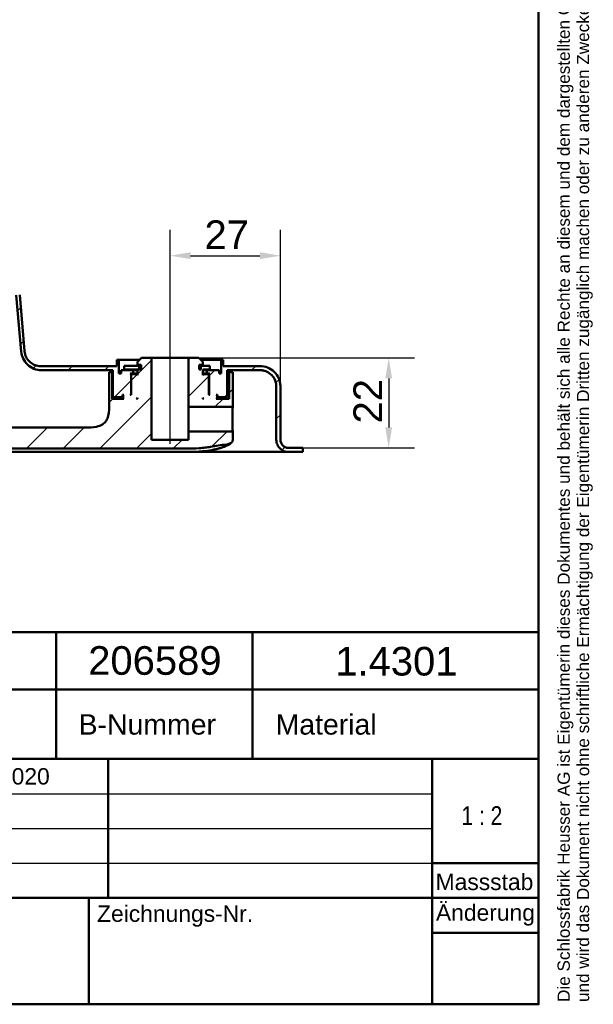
# Model space of a CAD drawing. Header units: millimetres. Extents: x 20 to 833, y 20 to 574.
# Tile 10 of 15: x 693 to 833, y 20 to 261. Entities that reach past the tile are written whole.
import ezdxf
from ezdxf.enums import TextEntityAlignment as Align

# ---------------------------------------------------------------- set-up
doc = ezdxf.new("R2010")
doc.units = ezdxf.units.MM
doc.header["$LTSCALE"] = 2
for name, color, linetype, lineweight in [('Bemaßungen(DIN)', 7, 'Continuous', 25), ('Mittellinie(DIN)', 7, 'Continuous', 25), ('Sichtbare Kanten(DIN)', 7, 'Continuous', 50), ('Skizziergeometrie(DIN)', 7, 'Continuous', 50), ('Skizzierlinie(DIN)', 7, 'Continuous', 25), ('Symbole(DIN)', 7, 'Continuous', 25)]:
    doc.layers.add(name, color=color, linetype=linetype, lineweight=lineweight)
doc.layers.add('Schraffur', color=179, linetype='Continuous', lineweight=9, true_color=0x1e1e47)
doc.styles.add('Aktuell-DIN', font='arial.ttf')
doc.styles.add('STANDARD-DIN~0', font='arial.ttf')
doc.styles.add('Textstil10', font='arial.ttf')
doc.styles.add('Textstil41', font='arial.ttf', dxfattribs={"width": 0.8})
doc.styles.add('Textstil83', font='arial.ttf', dxfattribs={"width": 0.8})
doc.dimstyles.new('CAD-LAN', dxfattribs={"dimscale": 2, "dimtxt": 3.5, "dimasz": 2.5, "dimexe": 3.175, "dimexo": 0, "dimgap": 0.8, "dimtad": 1, "dimrnd": 1e-08, "dimtxsty": 'STANDARD-DIN~0', "dimcen": 0.09, "dimdle": 10, "dimclrd": 250, "dimclre": 250, "dimclrt": 250, "dimadec": 0, "dimazin": 2, "dimtfac": 1, "dimtmove": 0, "dimatfit": 3, "dimfxl": 1, "dimtolj": 1, "dimtzin": 0, "dimlwd": 25, "dimlwe": 25, "dimarcsym": 0})

# ---------------------------------------------------------------- blocks, each defined once
blk = doc.blocks.new('Ränder Standardrahmen')
at = {"layer": 'Skizziergeometrie(DIN)', "flags": 128}
blk.add_lwpolyline([(10, 10), (10, 287), (410, 287), (410, 10), (10, 10)], dxfattribs=at)
blk = doc.blocks.new('Schriftfelder Heusser')
at = {"layer": 'Skizziergeometrie(DIN)'}
for p, q in [((101, 236.92), (291, 236.92)), ((232, 229.92), (232, 236.92)), ((256, 229.92), (256, 236.92)), ((291, 236.92), (291, 229.92)), ((101, 229.92), (291, 229.92)), ((232, 229.92), (232, 221.42)), ((256, 229.92), (256, 221.42)), ((291, 229.92), (291, 191.42)), ((101, 221.42), (291, 221.42)), ((238.35, 221.42), (238.35, 204.42)), ((278, 221.42), (278, 191.42)), ((278, 208.67), (291, 208.67)), ((101, 204.42), (291, 204.42)), ((236, 204.42), (236, 191.42)), ((278, 200.17), (291, 200.17)), ((291, 191.42), (101, 191.42))]:
    blk.add_line(p, q, dxfattribs=at)
at = {"layer": 'Skizzierlinie(DIN)'}
for p, q in [((162.35, 217.17), (278, 217.17)), ((162.35, 212.92), (278, 212.92)), ((162.35, 208.67), (278, 208.67))]:
    blk.add_line(p, q, dxfattribs=at)
at = {"layer": 'Symbole(DIN)', "color": 7, "insert": (293.33, 191.7), "char_height": 1.5, "width": 182.3003, "attachment_point": 1, "rotation": 90, "line_spacing_factor": 0.944221, "style": 'Aktuell-DIN'}
blk.add_mtext('\\fArial|b0|i0;\\H1.5000;Die Schlossfabrik Heusser AG ist Eigentümerin dieses Dokumentes und behält sich alle Rechte an diesem und dem dargestellten Gegenstand vor. Der Empfänger anerkennt diese Rechte\\Pund wird das Dokument nicht ohne schriftliche Ermächtigung der Eigentümerin Dritten zugänglich machen oder zu anderen Zwecken verwenden, zu dem es ihm übergeben worden ist.\\P ', dxfattribs=at)
at = {"layer": 'Symbole(DIN)', "color": 179, "true_color": 0x262659, "style": 'Aktuell-DIN'}
for s, insert, char_height, attachment_point in [('B-Nummer', (234.74, 225.62), 2.489, 4), ('Material', (265.02, 225.62), 2.489, 5), ('\\fArial|b0|i0;\\H2.0000;Massstab', (284.39, 206.37), 2, 5), ('\\fArial|b0|i0;Zeichnungs-Nr.', (237, 203.5), 2, 1)]:
    blk.add_mtext(s, dxfattribs=dict(at, insert=insert, char_height=char_height, attachment_point=attachment_point))
at = {"layer": 'Symbole(DIN)', "color": 179, "true_color": 0x262659, "insert": (284.51, 202.33), "char_height": 2, "width": 12.1143, "attachment_point": 5, "style": 'Aktuell-DIN'}
blk.add_mtext('\\fArial|b0|i0;Änderung', dxfattribs=at)
at = {"layer": 'Symbole(DIN)', "color": 179, "true_color": 0x262659, "style": 'Textstil10'}
blk.add_attdef('ERSTELLUNGSDATUM_001', (217.23, 218.29), '', height=2, dxfattribs=at)
at = {"layer": 'Symbole(DIN)', "color": 179, "true_color": 0x262659}
for tag, height, style, p in [('AUTOR', 2.49, 'Aktuell-DIN', (240.03, 219.26)), ('KONTROLLDATUM', 2, 'Textstil10', (217.42, 215.04)), ('KONTROLLIERT_VON', 2, 'Textstil10', (239.98, 215.05))]:
    blk.add_attdef(tag, text='', height=height, dxfattribs=dict(at, style=style)).set_placement(p, align=Align.MIDDLE_LEFT)
at = {"layer": 'Symbole(DIN)', "color": 7, "style": 'Textstil83', "width": 0.8}
blk.add_attdef('Anfänglicher_Ansichtsmaßstab_001', (281.57, 213.34), '', height=2.3, dxfattribs=at)
at = {"layer": 'Symbole(DIN)', "color": 179, "true_color": 0x262659, "style": 'Textstil10'}
blk.add_attdef('PROJEKT', text='', height=2, dxfattribs=at).set_placement((217.77, 209.72), align=Align.BOTTOM_LEFT)
at = {"layer": 'Symbole(DIN)', "color": 7, "style": 'Textstil41', "width": 0.8}
blk.add_attdef('STATUS', text='', height=5, dxfattribs=at).set_placement((284.53, 195.86), align=Align.MIDDLE_CENTER)
blk = doc.blocks.new('*D26')
at = {"layer": 'Bemaßungen(DIN)', "color": 250, "linetype": 'Continuous', "lineweight": 25, "true_color": 0x3f3f3f, "transparency": 16777216}
for p, q in [((729.86, 183.07), (729.86, 209.42)), ((756.86, 171.07), (756.86, 209.42)), ((734.86, 203.07), (751.86, 203.07))]:
    blk.add_line(p, q, dxfattribs=at)
at = {"layer": 'Bemaßungen(DIN)', "color": 250, "linetype": 'Continuous', "true_color": 0x3f3f3f, "transparency": 16777216}
for points in [[(734.86, 203.91), (734.86, 202.24), (729.86, 203.07)], [(751.86, 203.91), (751.86, 202.24), (756.86, 203.07)]]:
    blk.add_solid(points, dxfattribs=at)
at = {"layer": 'Defpoints', "color": 0, "linetype": 'Continuous', "transparency": 16777216}
for p in [(756.86, 203.07), (729.86, 183.07), (756.86, 171.07)]:
    blk.add_point(p, dxfattribs=at)
at = {"layer": 'Bemaßungen(DIN)', "color": 250, "linetype": 'Continuous', "lineweight": 25, "true_color": 0x3f3f3f, "transparency": 16777216, "insert": (738.28, 211.7), "char_height": 7, "attachment_point": 1, "style": 'STANDARD-DIN~0'}
blk.add_mtext('\\A1;27', dxfattribs=at)
blk = doc.blocks.new('*D27')
at = {"layer": 'Bemaßungen(DIN)', "color": 250, "linetype": 'Continuous', "lineweight": 25, "true_color": 0x3f3f3f, "transparency": 16777216}
for p, q in [((736.86, 178.07), (789.7, 178.07)), ((783.35, 173.07), (783.35, 161.07)), ((761.36, 156.07), (789.7, 156.07))]:
    blk.add_line(p, q, dxfattribs=at)
at = {"layer": 'Bemaßungen(DIN)', "color": 250, "linetype": 'Continuous', "true_color": 0x3f3f3f, "transparency": 16777216}
for points in [[(782.52, 173.07), (784.18, 173.07), (783.35, 178.07)], [(782.52, 161.07), (784.18, 161.07), (783.35, 156.07)]]:
    blk.add_solid(points, dxfattribs=at)
at = {"layer": 'Defpoints', "color": 0, "linetype": 'Continuous', "transparency": 16777216}
for p in [(736.86, 178.07), (761.36, 156.07), (783.35, 156.07)]:
    blk.add_point(p, dxfattribs=at)
at = {"layer": 'Bemaßungen(DIN)', "color": 250, "linetype": 'Continuous', "lineweight": 25, "true_color": 0x3f3f3f, "transparency": 16777216, "insert": (774.72, 162.04), "char_height": 7, "attachment_point": 1, "rotation": 90, "style": 'STANDARD-DIN~0'}
blk.add_mtext('\\A1;22', dxfattribs=at)

msp = doc.modelspace()

# ---------------------------------------------------------------- hatches: boundary and pattern name
at = {"layer": 'Schraffur'}
h = msp.add_hatch(dxfattribs=at)
h.set_pattern_fill('ANSI31', color=256, scale=50.8, style=0)
h.set_pattern_definition([(45, (0, 0), (-4.49013, 4.49013), [])])
edge = h.paths.add_edge_path()
edge.add_spline(control_points=[(751.855, 175.073), (752.134, 175.073), (752.41, 175.045), (752.947, 174.932), (753.204, 174.85), (753.934, 174.532), (754.37, 174.228), (755.09, 173.481), (755.372, 173.048), (755.758, 172.096), (755.855, 171.589), (755.855, 171.073)], knot_values=[-0.6314442, -0.6314442, -0.6314442, -0.6314442, -0.5478443, -0.5478443, -0.4667749, -0.4667749, -0.3085769, -0.3085769, -0.1547676, -0.1547676, 0, 0, 0, 0], degree=3, periodic=0)
edge.add_line((755.855, 171.073), (755.855, 158.073))
edge.add_spline(control_points=[(755.855, 158.073), (755.855, 157.865), (755.877, 157.657), (755.961, 157.255), (756.023, 157.062), (756.261, 156.514), (756.489, 156.187), (757.049, 155.647), (757.374, 155.436), (758.088, 155.147), (758.468, 155.073), (758.855, 155.073)], knot_values=[-0.4735831, -0.4735831, -0.4735831, -0.4735831, -0.4108832, -0.4108832, -0.3500812, -0.3500812, -0.2314327, -0.2314327, -0.1160757, -0.1160757, -0.0000071, -0.0000071, -0.0000071, -0.0000071], degree=3, periodic=0)
edge.add_line((758.855, 155.073), (762.355, 155.073))
edge.add_line((762.355, 155.073), (762.355, 156.043))
edge.add_line((762.355, 156.043), (761.355, 156.043))
edge.add_line((761.355, 156.043), (761.355, 156.073))
edge.add_line((761.355, 156.073), (758.855, 156.073))
edge.add_spline(control_points=[(758.855, 156.073), (758.716, 156.073), (758.578, 156.088), (758.31, 156.144), (758.181, 156.185), (757.816, 156.344), (757.598, 156.496), (757.238, 156.869), (757.097, 157.086), (756.904, 157.562), (756.855, 157.815), (756.855, 158.073)], knot_values=[-0.3157143, -0.3157143, -0.3157143, -0.3157143, -0.2739221, -0.2739221, -0.2333875, -0.2333875, -0.1542884, -0.1542884, -0.0773838, -0.0773838, 0, 0, 0, 0], degree=3, periodic=0)
edge.add_line((756.855, 158.073), (756.855, 171.073))
edge.add_spline(control_points=[(756.855, 171.073), (756.855, 171.421), (756.82, 171.767), (756.679, 172.438), (756.576, 172.759), (756.179, 173.671), (755.799, 174.217), (754.865, 175.117), (754.324, 175.47), (753.134, 175.951), (752.5, 176.073), (751.855, 176.073)], knot_values=[-0.7893052, -0.7893052, -0.7893052, -0.7893052, -0.6848053, -0.6848053, -0.5834686, -0.5834686, -0.3857211, -0.3857211, -0.1934595, -0.1934595, 0, 0, 0, 0], degree=3, periodic=0)
edge.add_line((751.855, 176.073), (742.855, 176.073))
edge.add_line((742.855, 176.073), (742.855, 177.573))
edge.add_line((742.855, 177.573), (742.355, 177.573))
edge.add_line((742.355, 177.573), (742.355, 174.273))
edge.add_line((742.355, 174.273), (741.855, 174.273))
edge.add_line((741.855, 174.273), (741.855, 175.073))
edge.add_line((741.855, 175.073), (738.855, 175.073))
edge.add_line((738.855, 175.073), (738.855, 174.273))
edge.add_line((738.855, 174.273), (739.605, 174.273))
edge.add_line((739.605, 174.273), (739.405, 174.073))
edge.add_line((739.405, 174.073), (739.405, 169.273))
edge.add_line((739.405, 169.273), (739.605, 169.073))
edge.add_line((739.605, 169.073), (739.355, 169.073))
edge.add_line((739.355, 169.073), (739.355, 173.873))
edge.add_line((739.355, 173.873), (739.155, 174.073))
edge.add_line((739.155, 174.073), (738.055, 174.073))
edge.add_line((738.055, 174.073), (737.855, 173.873))
edge.add_line((737.855, 173.873), (737.855, 175.273))
edge.add_line((737.855, 175.273), (739.605, 175.273))
edge.add_line((739.605, 175.273), (739.605, 176.173))
edge.add_line((739.605, 176.173), (737.405, 176.173))
edge.add_line((737.405, 176.173), (737.405, 175.273))
edge.add_line((737.405, 175.273), (736.955, 175.273))
edge.add_line((736.955, 175.273), (736.955, 176.373))
edge.add_line((736.955, 176.373), (737.855, 176.373))
edge.add_line((737.855, 176.373), (737.855, 177.073))
edge.add_line((737.855, 177.073), (736.855, 178.073))
edge.add_line((736.855, 178.073), (734.405, 178.073))
edge.add_line((734.405, 178.073), (734.405, 166.073))
edge.add_line((734.405, 166.073), (744.979, 166.073))
edge.add_spline(control_points=[(744.979, 166.073), (744.993, 166.073), (745.007, 166.075), (745.033, 166.08), (745.046, 166.084), (745.083, 166.1), (745.105, 166.115), (745.141, 166.153), (745.155, 166.174), (745.174, 166.222), (745.179, 166.247), (745.179, 166.273)], knot_values=[-0.0315719, -0.0315719, -0.0315719, -0.0315719, -0.0273918, -0.0273918, -0.0233382, -0.0233382, -0.0154284, -0.0154284, -0.0077381, -0.0077381, 0, 0, 0, 0], degree=3, periodic=0)
edge.add_line((745.179, 166.273), (745.179, 174.574))
edge.add_line((745.179, 174.574), (744.295, 174.574))
edge.add_line((744.295, 174.574), (744.295, 168.073))
edge.add_line((744.295, 168.073), (741.155, 168.073))
edge.add_line((741.155, 168.073), (741.355, 168.273))
edge.add_line((741.355, 168.273), (741.355, 168.873))
edge.add_line((741.355, 168.873), (741.155, 169.073))
edge.add_line((741.155, 169.073), (741.455, 169.073))
edge.add_line((741.455, 169.073), (741.455, 168.573))
edge.add_line((741.455, 168.573), (741.555, 168.473))
edge.add_line((741.555, 168.473), (743.655, 168.473))
edge.add_line((743.655, 168.473), (743.855, 168.673))
edge.add_line((743.855, 168.673), (743.855, 175.073))
edge.add_line((743.855, 175.073), (751.855, 175.073))
h.paths.add_polyline_path([(737.855, 168.273), (738.055, 168.073), (737.855, 168.073)], flags=0)
edge = h.paths.add_edge_path()
edge.add_spline(control_points=[(565.855, 193.073), (565.855, 193.352), (565.884, 193.628), (565.996, 194.165), (566.079, 194.422), (566.396, 195.152), (566.701, 195.588), (567.447, 196.308), (567.881, 196.59), (568.832, 196.976), (569.339, 197.073), (569.855, 197.073)], knot_values=[-0.6314442, -0.6314442, -0.6314442, -0.6314442, -0.5478443, -0.5478443, -0.4667749, -0.4667749, -0.3085769, -0.3085769, -0.1547676, -0.1547676, 0, 0, 0, 0], degree=3, periodic=0)
edge.add_line((569.855, 197.073), (688.258, 197.073))
edge.add_spline(control_points=[(688.258, 197.073), (688.745, 197.073), (689.226, 196.986), (690.121, 196.645), (690.527, 196.401), (691.27, 195.755), (691.589, 195.347), (692.056, 194.431), (692.198, 193.935), (692.243, 193.422)], knot_values=[-0.5965767, -0.5965767, -0.5965767, -0.5965767, -0.4502726, -0.4502726, -0.3087981, -0.3087981, -0.1544759, -0.1544759, 0, 0, 0, 0], degree=3, periodic=0)
edge.add_line((692.243, 193.422), (693.449, 179.638))
edge.add_spline(control_points=[(693.449, 179.638), (693.502, 179.03), (693.663, 178.442), (694.185, 177.365), (694.534, 176.885), (695.418, 176.031), (695.962, 175.677), (697.153, 175.195), (697.786, 175.073), (698.429, 175.073)], knot_values=[-0.7457209, -0.7457209, -0.7457209, -0.7457209, -0.5628408, -0.5628408, -0.3859976, -0.3859976, -0.1930948, -0.1930948, 0, 0, 0, 0], degree=3, periodic=0)
edge.add_line((698.429, 175.073), (715.855, 175.073))
edge.add_line((715.855, 175.073), (715.855, 168.673))
edge.add_line((715.855, 168.673), (716.055, 168.473))
edge.add_line((716.055, 168.473), (718.155, 168.473))
edge.add_line((718.155, 168.473), (718.255, 168.573))
edge.add_line((718.255, 168.573), (718.255, 169.073))
edge.add_line((718.255, 169.073), (718.555, 169.073))
edge.add_line((718.555, 169.073), (718.355, 168.873))
edge.add_line((718.355, 168.873), (718.355, 168.273))
edge.add_line((718.355, 168.273), (718.555, 168.073))
edge.add_line((718.555, 168.073), (715.694, 168.073))
edge.add_line((715.694, 168.073), (715.694, 174.574))
edge.add_line((715.694, 174.574), (714.992, 174.574))
edge.add_line((714.992, 174.574), (714.992, 167.062))
edge.add_spline(control_points=[(714.992, 167.062), (714.992, 165.935), (714.992, 164.852), (714.628, 163.47), (714.459, 163.055), (713.973, 162.336), (713.681, 162.049), (712.891, 161.531), (712.394, 161.356), (710.999, 161.062), (710.016, 161.062), (708.992, 161.062)], knot_values=[-1.1173827, -1.1173827, -1.1173827, -1.1173827, -0.7826773, -0.7826773, -0.6296804, -0.6296804, -0.4865248, -0.4865248, -0.3073079, -0.3073079, 0, 0, 0, 0], degree=3, periodic=0)
edge.add_line((708.992, 161.062), (603.141, 161.062))
edge.add_spline(control_points=[(603.141, 161.062), (597.128, 161.062), (592.131, 161.062), (585.808, 161.844), (583.97, 162.287), (580.72, 163.684), (579.703, 164.613), (578.832, 165.51)], knot_values=[-1.2266395, -1.2266395, -1.2266395, -1.2266395, -0.691815, -0.691815, -0.3753769, -0.3753769, 0, 0, 0, 0], degree=3, periodic=0)
edge.add_spline(control_points=[(578.832, 165.51), (577.308, 167.081), (575.948, 168.857), (573.864, 170.816), (573.093, 171.467), (571.939, 172.062), (571.56, 172.213), (570.862, 172.326), (570.63, 172.301), (570.184, 172.204), (569.983, 172.081), (569.811, 171.975)], knot_values=[-0.5002157, -0.5002157, -0.5002157, -0.5002157, -0.239433, -0.239433, -0.1386584, -0.1386584, -0.0961606, -0.0961606, -0.0604717, -0.0604717, 0, 0, 0, 0], degree=3, periodic=0)
edge.add_line((569.811, 171.975), (568.944, 171.445))
edge.add_spline(control_points=[(568.944, 171.445), (568.793, 171.353), (568.639, 171.259), (568.474, 171.09), (568.429, 171.031), (568.367, 170.902), (568.35, 170.837), (568.343, 170.681), (568.36, 170.595), (568.433, 170.37), (568.514, 170.229), (568.593, 170.09)], knot_values=[-0.173679, -0.173679, -0.173679, -0.173679, -0.1215687, -0.1215687, -0.0978776, -0.0978776, -0.0757948, -0.0757948, -0.0479673, -0.0479673, -0.0000083, -0.0000083, -0.0000083, -0.0000083], degree=3, periodic=0)
edge.add_spline(control_points=[(568.593, 170.09), (569.454, 168.592), (570.389, 167.143), (572.407, 164.355), (573.482, 163.024), (574.629, 161.75)], knot_values=[-1.0323292, -1.0323292, -1.0323292, -1.0323292, -0.5141271, -0.5141271, 0, 0, 0, 0], degree=3, periodic=0)
edge.add_spline(control_points=[(574.629, 161.75), (575.549, 160.728), (576.637, 159.605), (579.964, 157.748), (581.904, 157.11), (588.913, 155.889), (594.767, 155.889), (603.141, 155.889)], knot_values=[-5.3413361, -5.3413361, -5.3413361, -5.3413361, -3.87583, -3.87583, -2.5120678, -2.5120678, 0, 0, 0, 0], degree=3, periodic=0)
edge.add_line((603.141, 155.889), (729.994, 155.889))
edge.add_spline(control_points=[(729.994, 155.889), (731.174, 155.889), (732.354, 155.887), (734.62, 155.906), (735.865, 155.93), (736.997, 156.003)], knot_values=[-0.7098031, -0.7098031, -0.7098031, -0.7098031, -0.3402859, -0.3402859, 0, 0, 0, 0], degree=3, periodic=0)
edge.add_spline(control_points=[(736.997, 156.003), (737.485, 156.034), (737.977, 156.076), (738.902, 156.181), (739.343, 156.242), (739.779, 156.317)], knot_values=[-0.2798728, -0.2798728, -0.2798728, -0.2798728, -0.1329255, -0.1329255, -0.0006485, -0.0006485, -0.0006485, -0.0006485], degree=3, periodic=0)
edge.add_spline(control_points=[(739.779, 156.317), (740.374, 156.42), (741.004, 156.557), (742.284, 156.762), (742.919, 156.828), (743.556, 156.808)], knot_values=[-0.3871808, -0.3871808, -0.3871808, -0.3871808, -0.1911567, -0.1911567, -0.0000253, -0.0000253, -0.0000253, -0.0000253], degree=3, periodic=0)
edge.add_spline(control_points=[(743.556, 156.808), (743.615, 156.806), (743.661, 156.804), (743.756, 156.823), (743.797, 156.841), (743.85, 156.865)], knot_values=[-0.0353068, -0.0353068, -0.0353068, -0.0353068, -0.0174814, -0.0174814, 0, 0, 0, 0], degree=3, periodic=0)
edge.add_line((743.85, 156.865), (744.419, 157.122))
edge.add_spline(control_points=[(744.419, 157.122), (744.556, 157.184), (744.692, 157.245), (744.887, 157.372), (744.955, 157.43), (745.068, 157.572), (745.107, 157.653), (745.179, 157.909), (745.179, 158.1), (745.179, 158.298)], knot_values=[-0.1648838, -0.1648838, -0.1648838, -0.1648838, -0.1216166, -0.1216166, -0.0914552, -0.0914552, -0.0593217, -0.0593217, -0.0000025, -0.0000025, -0.0000025, -0.0000025], degree=3, periodic=0)
edge.add_line((745.179, 158.298), (745.179, 159.874))
edge.add_spline(control_points=[(745.179, 159.874), (745.179, 159.887), (745.177, 159.901), (745.172, 159.928), (745.168, 159.941), (745.152, 159.977), (745.137, 159.999), (745.099, 160.035), (745.078, 160.049), (745.03, 160.069), (745.005, 160.074), (744.979, 160.073)], knot_values=[-0.0315719, -0.0315719, -0.0315719, -0.0315719, -0.0273922, -0.0273922, -0.0233389, -0.0233389, -0.0154291, -0.0154291, -0.0077385, -0.0077385, 0, 0, 0, 0], degree=3, periodic=0)
edge.add_line((744.979, 160.073), (734.405, 160.073))
edge.add_line((734.405, 160.073), (734.405, 158.073))
edge.add_line((734.405, 158.073), (725.305, 158.073))
edge.add_line((725.305, 158.073), (725.305, 178.073))
edge.add_line((725.305, 178.073), (722.855, 178.073))
edge.add_line((722.855, 178.073), (721.855, 177.073))
edge.add_line((721.855, 177.073), (721.855, 176.373))
edge.add_line((721.855, 176.373), (722.755, 176.373))
edge.add_line((722.755, 176.373), (722.755, 175.273))
edge.add_line((722.755, 175.273), (721.855, 175.273))
edge.add_line((721.855, 175.273), (721.855, 173.873))
edge.add_line((721.855, 173.873), (721.655, 174.073))
edge.add_line((721.655, 174.073), (720.555, 174.073))
edge.add_line((720.555, 174.073), (720.355, 173.873))
edge.add_line((720.355, 173.873), (720.355, 169.073))
edge.add_line((720.355, 169.073), (720.105, 169.073))
edge.add_line((720.105, 169.073), (720.305, 169.273))
edge.add_line((720.305, 169.273), (720.305, 174.073))
edge.add_line((720.305, 174.073), (720.105, 174.273))
edge.add_line((720.105, 174.273), (720.855, 174.273))
edge.add_line((720.855, 174.273), (720.855, 175.073))
edge.add_line((720.855, 175.073), (717.855, 175.073))
edge.add_line((717.855, 175.073), (717.855, 174.273))
edge.add_line((717.855, 174.273), (717.355, 174.273))
edge.add_line((717.355, 174.273), (717.355, 177.573))
edge.add_line((717.355, 177.573), (716.855, 177.573))
edge.add_line((716.855, 177.573), (716.855, 176.073))
edge.add_line((716.855, 176.073), (698.226, 176.073))
edge.add_spline(control_points=[(698.226, 176.073), (697.737, 176.073), (697.255, 176.161), (696.358, 176.504), (695.95, 176.75), (695.208, 177.398), (694.889, 177.807), (694.425, 178.723), (694.284, 179.22), (694.24, 179.733)], knot_values=[-0.5973968, -0.5973968, -0.5973968, -0.5973968, -0.4506663, -0.4506663, -0.3087924, -0.3087924, -0.1544816, -0.1544816, 0, 0, 0, 0], degree=3, periodic=0)
edge.add_line((694.24, 179.733), (693.064, 193.499))
edge.add_spline(control_points=[(693.064, 193.499), (693.012, 194.108), (692.851, 194.699), (692.329, 195.78), (691.979, 196.261), (691.093, 197.116), (690.55, 197.47), (689.359, 197.951), (688.726, 198.073), (688.082, 198.073)], knot_values=[-0.7467461, -0.7467461, -0.7467461, -0.7467461, -0.5633329, -0.5633329, -0.3859905, -0.3859905, -0.193102, -0.193102, 0, 0, 0, 0], degree=3, periodic=0)
edge.add_line((688.082, 198.073), (569.855, 198.073))
edge.add_spline(control_points=[(569.855, 198.073), (569.507, 198.073), (569.161, 198.038), (568.491, 197.897), (568.169, 197.794), (567.257, 197.397), (566.712, 197.017), (565.812, 196.083), (565.459, 195.542), (564.977, 194.352), (564.855, 193.718), (564.855, 193.073)], knot_values=[-0.7893052, -0.7893052, -0.7893052, -0.7893052, -0.6848053, -0.6848053, -0.5834686, -0.5834686, -0.3857211, -0.3857211, -0.1934595, -0.1934595, 0, 0, 0, 0], degree=3, periodic=0)
edge.add_line((564.855, 193.073), (564.855, 158.073))
edge.add_spline(control_points=[(564.855, 158.073), (564.855, 157.934), (564.841, 157.796), (564.785, 157.528), (564.744, 157.399), (564.585, 157.034), (564.433, 156.816), (564.059, 156.456), (563.843, 156.315), (563.367, 156.122), (563.113, 156.073), (562.855, 156.073)], knot_values=[-0.3157221, -0.3157221, -0.3157221, -0.3157221, -0.2739221, -0.2739221, -0.2333875, -0.2333875, -0.1542884, -0.1542884, -0.0773838, -0.0773838, -0.000002, -0.000002, -0.000002, -0.000002], degree=3, periodic=0)
edge.add_line((562.855, 156.073), (548.355, 156.073))
edge.add_line((548.355, 156.073), (548.355, 155.073))
edge.add_line((548.355, 155.073), (562.855, 155.073))
edge.add_spline(control_points=[(562.855, 155.073), (563.064, 155.073), (563.272, 155.095), (563.674, 155.179), (563.867, 155.241), (564.414, 155.479), (564.741, 155.707), (565.281, 156.268), (565.493, 156.592), (565.782, 157.306), (565.855, 157.686), (565.855, 158.073)], knot_values=[-0.4735814, -0.4735814, -0.4735814, -0.4735814, -0.4108832, -0.4108832, -0.3500812, -0.3500812, -0.2314327, -0.2314327, -0.1160757, -0.1160757, 0, 0, 0, 0], degree=3, periodic=0)
edge.add_line((565.855, 158.073), (565.855, 193.073))
h.paths.add_polyline_path([(721.655, 168.073), (721.855, 168.273), (721.855, 168.073)], flags=0)

# ---------------------------------------------------------------- linework, layer by layer
at = {"layer": 'Mittellinie(DIN)', "linetype": 'Continuous'}
msp.add_line((729.855, 157.073), (729.855, 183.073), dxfattribs=at)
at = {"layer": 'Sichtbare Kanten(DIN)'}
for p, q in [((692.243, 193.422), (693.449, 179.638)), ((694.24, 179.733), (693.064, 193.499)), ((716.855, 176.073), (698.226, 176.073)), ((717.355, 177.573), (716.855, 177.573)), ((716.855, 177.573), (716.855, 176.073)), ((716.855, 177.573), (716.855, 176.073)), ((717.355, 174.273), (717.355, 177.573)), ((717.355, 177.573), (722.355, 177.573)), ((722.33, 176.173), (718.63, 176.173)), ((718.63, 175.273), (718.63, 176.173)), ((722.855, 178.073), (721.855, 177.073)), ((722.855, 178.073), (721.855, 177.073)), ((721.855, 177.073), (721.855, 176.373)), ((721.855, 177.073), (721.855, 176.373)), ((721.855, 176.373), (722.755, 176.373)), ((722.755, 176.173), (722.33, 176.173)), ((722.33, 175.273), (722.33, 176.173)), ((722.755, 176.373), (722.755, 175.273)), ((722.755, 175.273), (722.755, 176.373)), ((725.305, 178.073), (722.855, 178.073)), ((725.305, 158.073), (725.305, 178.073)), ((725.305, 178.073), (734.405, 178.073)), ((736.855, 178.073), (734.405, 178.073)), ((734.405, 178.073), (734.405, 166.073)), ((737.855, 177.073), (736.855, 178.073)), ((736.855, 178.073), (737.855, 177.073)), ((736.955, 175.273), (736.955, 176.373)), ((736.955, 176.373), (737.855, 176.373)), ((736.955, 175.273), (736.955, 176.373)), ((737.405, 176.173), (736.955, 176.173)), ((737.355, 177.573), (742.355, 177.573)), ((739.605, 176.173), (737.405, 176.173)), ((737.405, 176.173), (737.405, 175.273)), ((737.855, 176.373), (737.855, 177.073)), ((737.855, 177.073), (737.855, 176.373)), ((739.605, 175.273), (739.605, 176.173)), ((739.605, 175.273), (739.605, 176.173)), ((742.855, 177.573), (742.355, 177.573)), ((742.355, 177.573), (742.355, 174.273)), ((742.855, 176.073), (742.855, 177.573)), ((742.855, 177.573), (742.855, 176.073)), ((751.855, 176.073), (742.855, 176.073)), ((698.429, 175.073), (715.855, 175.073)), ((715.694, 174.574), (714.992, 174.574)), ((714.992, 174.574), (714.992, 167.062)), ((715.694, 168.073), (715.694, 174.574)), ((715.855, 174.574), (715.694, 174.574)), ((715.855, 175.073), (715.855, 168.673)), ((715.855, 175.073), (715.855, 168.673)), ((717.855, 174.273), (717.355, 174.273)), ((720.855, 175.073), (717.855, 175.073)), ((717.855, 175.073), (717.855, 174.273)), ((717.855, 174.273), (717.855, 175.073)), ((718.63, 175.273), (721.855, 175.273)), ((720.305, 174.073), (720.105, 174.273)), ((720.105, 174.273), (720.855, 174.273)), ((720.305, 169.273), (720.305, 174.073)), ((720.305, 174.073), (720.555, 174.073)), ((720.555, 174.073), (720.355, 173.873)), ((720.555, 174.073), (720.355, 173.873)), ((720.355, 173.873), (720.355, 169.073)), ((720.355, 173.873), (720.355, 169.073)), ((721.655, 174.073), (720.555, 174.073)), ((720.855, 174.273), (720.855, 175.073)), ((720.855, 175.073), (721.855, 175.073)), ((721.855, 174.273), (720.855, 174.273)), ((721.855, 173.873), (721.655, 174.073)), ((721.855, 174.073), (721.655, 174.073)), ((722.755, 175.273), (721.855, 175.273)), ((721.855, 175.273), (721.855, 173.873)), ((721.855, 175.273), (721.855, 173.873)), ((737.405, 175.273), (736.955, 175.273)), ((737.855, 173.873), (737.855, 175.273)), ((737.855, 175.273), (739.605, 175.273)), ((737.855, 175.273), (737.855, 173.873)), ((737.855, 175.073), (738.855, 175.073)), ((738.855, 174.273), (737.855, 174.273)), ((738.055, 174.073), (737.855, 173.873)), ((738.055, 174.073), (737.855, 174.073)), ((739.155, 174.073), (738.055, 174.073)), ((741.855, 175.073), (738.855, 175.073)), ((738.855, 175.073), (738.855, 174.273)), ((738.855, 174.273), (739.605, 174.273)), ((739.355, 173.873), (739.155, 174.073)), ((739.155, 174.073), (739.405, 174.073)), ((739.155, 174.073), (739.355, 173.873)), ((739.355, 169.073), (739.355, 173.873)), ((739.355, 173.873), (739.355, 169.073)), ((739.605, 174.273), (739.405, 174.073)), ((739.405, 174.073), (739.405, 169.273)), ((741.855, 174.273), (741.855, 175.073)), ((741.855, 174.273), (741.855, 175.073)), ((742.355, 174.273), (741.855, 174.273)), ((743.855, 168.673), (743.855, 175.073)), ((743.855, 175.073), (751.855, 175.073)), ((743.855, 175.073), (743.855, 168.673)), ((744.295, 174.574), (743.855, 174.574)), ((745.179, 174.574), (744.295, 174.574)), ((744.295, 174.574), (744.295, 168.073)), ((745.179, 166.273), (745.179, 174.574)), ((755.855, 171.073), (755.855, 158.073)), ((756.855, 158.073), (756.855, 171.073)), ((756.855, 171.073), (756.855, 171.073)), ((756.855, 158.073), (756.855, 171.073)), ((715.855, 168.673), (716.055, 168.473)), ((716.055, 168.473), (715.855, 168.673)), ((718.155, 168.473), (718.255, 168.573)), ((718.255, 168.573), (718.255, 169.073)), ((718.255, 169.073), (718.555, 169.073)), ((718.355, 168.573), (718.255, 168.573)), ((718.555, 169.073), (718.355, 168.873)), ((718.555, 169.073), (718.355, 168.873)), ((718.355, 168.873), (718.355, 168.273)), ((718.355, 168.873), (718.355, 168.273)), ((720.105, 169.073), (720.305, 169.273)), ((720.355, 169.073), (720.105, 169.073)), ((720.355, 169.273), (720.305, 169.273)), ((739.405, 169.273), (739.355, 169.273)), ((739.605, 169.073), (739.355, 169.073)), ((739.405, 169.273), (739.605, 169.073)), ((741.355, 168.873), (741.155, 169.073)), ((741.155, 169.073), (741.455, 169.073)), ((741.155, 169.073), (741.355, 168.873)), ((741.355, 168.273), (741.355, 168.873)), ((741.355, 168.873), (741.355, 168.273)), ((741.455, 168.573), (741.355, 168.573)), ((741.455, 169.073), (741.455, 168.573)), ((741.455, 168.573), (741.555, 168.473)), ((743.655, 168.473), (743.855, 168.673)), ((743.655, 168.473), (743.855, 168.673)), ((718.555, 168.073), (715.694, 168.073)), ((716.055, 168.473), (718.155, 168.473)), ((718.155, 168.473), (718.355, 168.473)), ((718.355, 168.273), (718.555, 168.073)), ((718.555, 168.073), (718.355, 168.273)), ((721.655, 168.073), (721.855, 168.273)), ((721.855, 168.073), (721.655, 168.073)), ((721.855, 168.273), (721.855, 168.073)), ((721.855, 168.273), (721.855, 168.073)), ((737.855, 168.273), (738.055, 168.073)), ((737.855, 168.073), (737.855, 168.273)), ((737.855, 168.273), (737.855, 168.073)), ((738.055, 168.073), (737.855, 168.073)), ((741.155, 168.073), (741.355, 168.273)), ((741.155, 168.073), (741.355, 168.273)), ((744.295, 168.073), (741.155, 168.073)), ((741.355, 168.473), (741.555, 168.473)), ((741.555, 168.473), (743.655, 168.473)), ((734.405, 166.073), (744.979, 166.073)), ((734.405, 163.073), (734.405, 166.073)), ((734.405, 160.073), (734.405, 163.073)), ((708.992, 161.062), (603.141, 161.062)), ((744.979, 160.073), (734.405, 160.073)), ((734.405, 160.073), (734.405, 158.073)), ((745.179, 158.298), (745.179, 159.874)), ((734.405, 158.073), (725.305, 158.073)), ((743.85, 156.865), (744.419, 157.122)), ((588.394, 155.073), (733.317, 155.073)), ((603.141, 155.889), (729.994, 155.889)), ((761.355, 156.073), (758.855, 156.073)), ((758.855, 155.073), (762.355, 155.073)), ((761.355, 156.043), (761.355, 156.073)), ((761.355, 156.043), (761.355, 156.073)), ((762.355, 156.043), (761.355, 156.043)), ((762.355, 155.073), (762.355, 156.043)), ((762.355, 155.073), (762.355, 156.043))]:
    msp.add_line(p, q, dxfattribs=at)
for points, degree, knots in [([(693.449, 179.638), (693.502, 179.03), (693.663, 178.442), (694.185, 177.365), (694.534, 176.885), (695.418, 176.031), (695.962, 175.677), (697.153, 175.195), (697.786, 175.073), (698.429, 175.073)], 3, [-0.74572093, -0.74572093, -0.74572093, -0.74572093, -0.56284077, -0.56284077, -0.38599757, -0.38599757, -0.19309485, -0.19309485, 0, 0, 0, 0]), ([(698.226, 176.073), (697.737, 176.073), (697.255, 176.161), (696.358, 176.504), (695.95, 176.75), (695.208, 177.398), (694.889, 177.807), (694.425, 178.723), (694.284, 179.22), (694.24, 179.733)], 3, [-0.59739683, -0.59739683, -0.59739683, -0.59739683, -0.45066634, -0.45066634, -0.30879238, -0.30879238, -0.15448162, -0.15448162, 0, 0, 0, 0]), ([(756.855, 171.073), (756.855, 171.421), (756.82, 171.767), (756.679, 172.438), (756.576, 172.759), (756.179, 173.671), (755.799, 174.217), (754.865, 175.117), (754.324, 175.47), (753.134, 175.951), (752.5, 176.073), (751.855, 176.073)], 3, [-0.78930523, -0.78930523, -0.78930523, -0.78930523, -0.68480532, -0.68480532, -0.58346864, -0.58346864, -0.38572109, -0.38572109, -0.19345948, -0.19345948, 0, 0, 0, 0]), ([(751.855, 175.073), (752.134, 175.073), (752.41, 175.045), (752.947, 174.932), (753.204, 174.85), (753.934, 174.532), (754.37, 174.228), (755.09, 173.481), (755.372, 173.048), (755.758, 172.096), (755.855, 171.589), (755.855, 171.073)], 3, [-0.63144419, -0.63144419, -0.63144419, -0.63144419, -0.54784426, -0.54784426, -0.46677491, -0.46677491, -0.30857687, -0.30857687, -0.15476758, -0.15476758, 0, 0, 0, 0]), ([(714.992, 167.062), (714.992, 165.935), (714.992, 164.852), (714.628, 163.47), (714.459, 163.055), (713.973, 162.336), (713.681, 162.049), (712.891, 161.531), (712.394, 161.356), (710.999, 161.062), (710.016, 161.062), (708.992, 161.062)], 3, [-1.1173827, -1.1173827, -1.1173827, -1.1173827, -0.7826773, -0.7826773, -0.6296804, -0.6296804, -0.4865248, -0.4865248, -0.3073079, -0.3073079, 0, 0, 0, 0]), ([(744.979, 166.073), (744.993, 166.073), (745.007, 166.075), (745.033, 166.08), (745.046, 166.084), (745.083, 166.1), (745.105, 166.115), (745.141, 166.153), (745.155, 166.174), (745.174, 166.222), (745.179, 166.247), (745.179, 166.273)], 3, [-0.031571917, -0.031571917, -0.031571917, -0.031571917, -0.027391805, -0.027391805, -0.023338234, -0.023338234, -0.015428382, -0.015428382, -0.007738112, -0.007738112, 0, 0, 0, 0]), ([(745.179, 166.273), (745.179, 166.273), (745.179, 166.273), (745.178, 166.233), (745.175, 166.048), (745.171, 165.751), (745.167, 165.35), (745.162, 164.863), (745.157, 164.122), (745.155, 163.491), (745.155, 163.073)], 3, [0, 0, 0, 0, 0.00001441, 0.06149449, 0.12297456, 0.18445463, 0.24593471, 0.30741478, 0.36889486, 0.49185516, 0.49185516, 0.49185516, 0.49185516]), ([(745.155, 163.073), (745.155, 162.656), (745.157, 162.025), (745.162, 161.283), (745.167, 160.796), (745.171, 160.395), (745.175, 160.098), (745.178, 159.914), (745.179, 159.873), (745.179, 159.874), (745.179, 159.874)], 3, [0, 0, 0, 0, 0.12296025, 0.1844403, 0.24592035, 0.3074004, 0.36888045, 0.4303605, 0.49184055, 0.49214697, 0.49214697, 0.49214697, 0.49214697]), ([(745.179, 159.874), (745.179, 159.887), (745.177, 159.901), (745.172, 159.928), (745.168, 159.941), (745.152, 159.977), (745.137, 159.999), (745.099, 160.035), (745.078, 160.049), (745.03, 160.069), (745.005, 160.074), (744.979, 160.074)], 3, [-0.03157194, -0.03157194, -0.03157194, -0.03157194, -0.027392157, -0.027392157, -0.023338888, -0.023338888, -0.015429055, -0.015429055, -0.007738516, -0.007738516, 0, 0, 0, 0]), ([(739.779, 156.317), (740.374, 156.42), (741.004, 156.557), (742.284, 156.762), (742.919, 156.828), (743.556, 156.808)], 3, [-0.38718082, -0.38718082, -0.38718082, -0.38718082, -0.19115671, -0.19115671, -0.00002529, -0.00002529, -0.00002529, -0.00002529]), ([(745.012, 157.501), (745.011, 157.5), (745.012, 157.501), (745.007, 157.496), (745, 157.486), (744.965, 157.441), (745.025, 157.491), (744.746, 157.178), (744.58, 157.045), (744.131, 156.791), (743.88, 156.667), (743.263, 156.408), (742.904, 156.273), (742.504, 156.143)], 3, [0, 0, 0, 0, 0.1362941, 0.1362941, 0.3189241, 0.3189241, 0.77563, 0.77563, 1.0136857, 1.0136857, 1.1833748, 1.1833748, 1.3355923, 1.3355923, 1.3355923, 1.3355923]), ([(743.556, 156.808), (743.615, 156.806), (743.661, 156.804), (743.756, 156.823), (743.797, 156.841), (743.85, 156.865)], 3, [-0.035306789, -0.035306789, -0.035306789, -0.035306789, -0.017481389, -0.017481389, 0, 0, 0, 0]), ([(744.419, 157.122), (744.556, 157.184), (744.692, 157.245), (744.887, 157.372), (744.955, 157.43), (745.068, 157.572), (745.107, 157.653), (745.179, 157.909), (745.179, 158.1), (745.179, 158.298)], 3, [-0.16488382, -0.16488382, -0.16488382, -0.16488382, -0.12161657, -0.12161657, -0.09145523, -0.09145523, -0.05932166, -0.05932166, -0.0000025, -0.0000025, -0.0000025, -0.0000025]), ([(755.855, 158.073), (755.855, 157.865), (755.877, 157.657), (755.961, 157.255), (756.023, 157.062), (756.261, 156.514), (756.489, 156.187), (757.049, 155.647), (757.374, 155.436), (758.088, 155.147), (758.468, 155.073), (758.855, 155.073)], 3, [-0.47358314, -0.47358314, -0.47358314, -0.47358314, -0.41088319, -0.41088319, -0.35008119, -0.35008119, -0.23143265, -0.23143265, -0.11607569, -0.11607569, -0.00000713, -0.00000713, -0.00000713, -0.00000713]), ([(758.855, 156.073), (758.716, 156.073), (758.578, 156.088), (758.31, 156.144), (758.181, 156.185), (757.816, 156.344), (757.598, 156.496), (757.238, 156.869), (757.097, 157.086), (756.904, 157.562), (756.855, 157.815), (756.855, 158.073)], 3, [-0.31571433, -0.31571433, -0.31571433, -0.31571433, -0.27392213, -0.27392213, -0.23338746, -0.23338746, -0.15428844, -0.15428844, -0.07738379, -0.07738379, 0, 0, 0, 0]), ([(603.142, 155.074), (603.142, 155.074), (604.728, 155.074), (607.899, 155.075), (614.239, 155.074), (623.753, 155.074), (636.442, 155.074), (650.709, 155.074), (666.562, 155.074), (682.429, 155.074), (698.285, 155.074), (710.961, 155.074), (720.515, 155.074), (726.848, 155.074), (729.992, 155.074)], 5, [0, 0, 0, 0, 0, 0, 0.0001149, 0.7929364, 1.585758, 3.1714011, 4.7570442, 6.3426873, 7.9283304, 9.5139735, 11.0996166, 12.6881676, 12.6881676, 12.6881676, 12.6881676, 12.6881676, 12.6881676]), ([(729.994, 155.889), (731.174, 155.889), (732.354, 155.887), (734.62, 155.906), (735.865, 155.93), (736.997, 156.003)], 3, [-0.70980307, -0.70980307, -0.70980307, -0.70980307, -0.34028588, -0.34028588, 0, 0, 0, 0]), ([(733.317, 155.073), (733.532, 155.073), (733.748, 155.073), (733.963, 155.073), (734.165, 155.073), (734.366, 155.073), (734.568, 155.073), (734.669, 155.073), (734.77, 155.073), (734.871, 155.073), (735.166, 155.073), (735.461, 155.073), (735.778, 155.073), (735.786, 155.073), (735.794, 155.073), (735.801, 155.073), (736.688, 155.073), (737.485, 155.073), (738.293, 155.073), (738.307, 155.073), (738.322, 155.073), (738.337, 155.073), (739.158, 155.073), (739.986, 155.073), (740.809, 155.073), (740.817, 155.073), (740.826, 155.073), (740.834, 155.073), (741.66, 155.073), (742.481, 155.073), (743.292, 155.073), (743.298, 155.073), (743.304, 155.073), (743.31, 155.073), (744.944, 155.073), (746.54, 155.073), (748.013, 155.073), (749.498, 155.073), (750.911, 155.073), (752.159, 155.073), (753.408, 155.073), (754.533, 155.073), (755.447, 155.073), (756.358, 155.073), (757.103, 155.073), (757.636, 155.073), (757.637, 155.073), (757.638, 155.073), (757.639, 155.073), (757.903, 155.073), (758.12, 155.073), (758.289, 155.073), (758.291, 155.073), (758.292, 155.073), (758.294, 155.073), (758.462, 155.073), (758.585, 155.073), (758.67, 155.073), (758.672, 155.073), (758.673, 155.073), (758.675, 155.073), (758.757, 155.073), (758.804, 155.073), (758.83, 155.073), (758.83, 155.073), (758.831, 155.073), (758.831, 155.073), (758.852, 155.073), (758.855, 155.073), (758.855, 155.073)], 3, [37.4953956, 37.4953956, 37.4953956, 37.4953956, 37.5599869, 37.5599869, 37.5599869, 37.6205127, 37.6205127, 37.6205127, 37.6507756, 37.6507756, 37.6507756, 37.7394301, 37.7394301, 37.7394301, 37.7415642, 37.7415642, 37.7415642, 37.9889156, 37.9889156, 37.9889156, 37.9934173, 37.9934173, 37.9934173, 38.244735, 38.244735, 38.244735, 38.2471853, 38.2471853, 38.2471853, 38.4996214, 38.4996214, 38.4996214, 38.5015831, 38.5015831, 38.5015831, 39.0103267, 39.0103267, 39.0103267, 39.5228845, 39.5228845, 39.5228845, 40.0360406, 40.0360406, 40.0360406, 40.5473013, 40.5473013, 40.5473013, 40.5484434, 40.5484434, 40.5484434, 40.802185, 40.802185, 40.802185, 40.8043063, 40.8043063, 40.8043063, 41.056838, 41.056838, 41.056838, 41.0611339, 41.0611339, 41.0611339, 41.3095794, 41.3095794, 41.3095794, 41.3133935, 41.3133935, 41.3133935, 41.5219166, 41.5219166, 41.5219166, 41.5219166]), ([(741.07, 155.747), (740.908, 155.709), (740.744, 155.673), (739.894, 155.498), (739.17, 155.387), (737.478, 155.2), (736.499, 155.146), (735.191, 155.106), (734.86, 155.098), (734.281, 155.089), (734.034, 155.086), (733.786, 155.083)], 3, [1.50303648, 1.50303648, 1.50303648, 1.50303648, 1.55600529, 1.55600529, 1.77467041, 1.77467041, 2.06793355, 2.06793355, 2.16735131, 2.16735131, 2.24159113, 2.24159113, 2.24159113, 2.24159113]), ([(736.997, 156.003), (737.485, 156.034), (737.977, 156.076), (738.902, 156.181), (739.343, 156.242), (739.778, 156.317)], 3, [-0.27987278, -0.27987278, -0.27987278, -0.27987278, -0.1329255, -0.1329255, -0.00064851, -0.00064851, -0.00064851, -0.00064851]), ([(740.444, 155.613), (740.547, 155.633), (740.903, 155.706), (741.466, 155.834), (741.983, 155.973), (742.425, 156.112), (742.726, 156.218), (742.853, 156.265)], 5, [0.34551975, 0.34551975, 0.34551975, 0.34551975, 0.34551975, 0.34551975, 0.39901306, 0.53186776, 0.64871378, 0.64871378, 0.64871378, 0.64871378, 0.64871378, 0.64871378])]:
    msp.add_open_spline(points, degree=degree, knots=knots, dxfattribs=at)

# ---------------------------------------------------------------- block references
at = {"xscale": 2, "yscale": 2, "zscale": 2}
msp.add_blockref('Ränder Standardrahmen', (0, 0), dxfattribs=at)
msp.add_blockref('Schriftfelder Heusser', (238, -362.833), dxfattribs=at).add_auto_attribs({'ERSTELLUNGSDATUM_001': '05.12.2020', 'Anfänglicher_Ansichtsmaßstab_001': '1 : 2'})

# ---------------------------------------------------------------- texts
at = {"layer": 'Symbole(DIN)', "color": 7, "char_height": 7, "attachment_point": 1, "style": 'Aktuell-DIN'}
for s, insert, width in [('{\\fArial|b0|i0;\\H7.0000;206589}', (709.83, 107.58), 32.62043), ('{\\fArial|b0|i0;\\H7.0000;1.4301}', (770.274, 107.401), 29.89939)]:
    msp.add_mtext(s, dxfattribs=dict(at, insert=insert, width=width))

# ---------------------------------------------------------------- dimensions: what is measured, and where the dimension line sits
at = {"layer": 'Bemaßungen(DIN)', "color": 250, "linetype": 'Continuous', "lineweight": 25, "true_color": 0x3f3f3f}
for base, p1, p2, angle, picture, middle in [((756.855, 203.073), (729.855, 183.073), (756.855, 171.073), 180, '*D26', (743.355, 203.073)), ((783.35, 156.073), (736.855, 178.073), (761.355, 156.073), 90, '*D27', (783.35, 167.073))]:
    dim = msp.add_linear_dim(base=base, p1=p1, p2=p2, angle=angle, dimstyle='CAD-LAN', override={"dimgap": 0.8, "dimdec": 2, "dimtol": 0, "dimlim": 0, "dimtp": 0, "dimtm": 0, "dimtdec": 2, "dimtofl": 0, "dimatfit": 1}, dxfattribs=at)
    dim.commit()
    dim.dimension.update_dxf_attribs({"geometry": picture, "text_midpoint": middle, "dimtype": 160})

doc.saveas('drawing.dxf')
